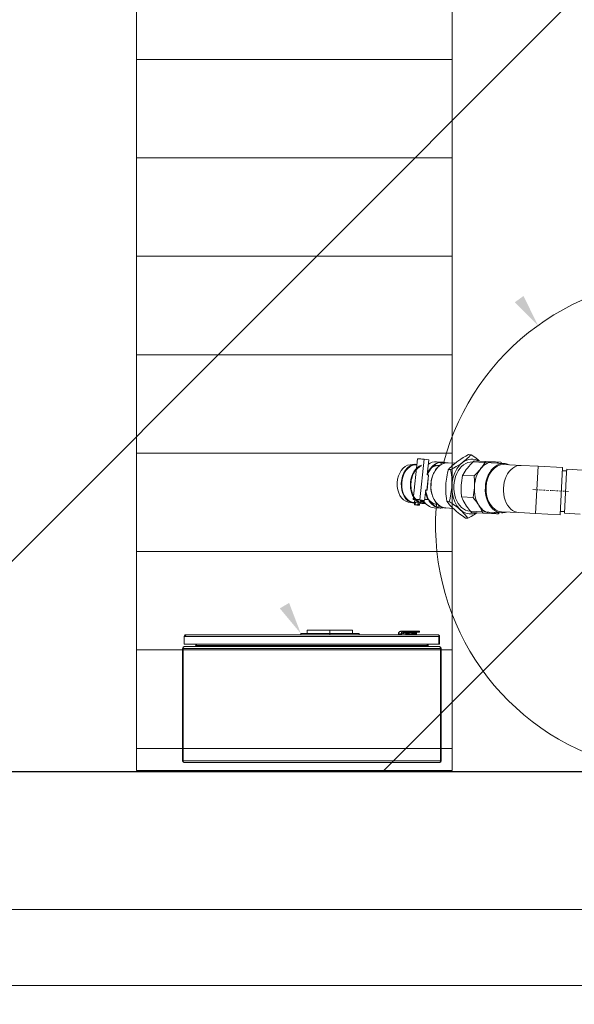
# Model space of a CAD drawing. Header units: millimetres. Extents: x -47038 to 86296, y -75637 to 48966.
# Tile 100 of 174: x -30393 to -29535, y 28181 to 29702. Entities that reach past the tile are written whole.
import ezdxf

# ---------------------------------------------------------------- set-up
doc = ezdxf.new("R2010")
doc.units = ezdxf.units.MM
doc.linetypes.add('DASHDOT', pattern=[1, 0.5, -0.25, 0, -0.25])
doc.linetypes.add('Przerywana', pattern=[564.444447, 282.222223, -282.222223])
for name, color, linetype, lineweight, true_color in [('00 - nowa technologia myjni_Nr_pióra__246', 7, 'Continuous', 20, 0x1db3b3), ('00 - nowa technologia myjni_Nr_pióra__95', 7, 'Continuous', 20, 0x7c7c7c), ('103-Z Zakres opracowania_Nr_pióra__95', 7, 'Continuous', 140, 0x7c7c7c), ('420-K Ściany_Nr_pióra__95', 7, 'Continuous', 20, 0x7c7c7c), ('510-I Elektryczne_Nr_pióra__172', 7, 'Continuous', 20, 0x663200), ('Nowe_460 - Stropy_Nr_pióra__95', 7, 'Continuous', 13, 0x7c7c7c)]:
    doc.layers.add(name, color=color, linetype=linetype, lineweight=lineweight, true_color=true_color)
for name, color, linetype, lineweight in [('201-A Ppoż_Nr_pióra__31', 1, 'Continuous', 30), ('AP_zakres_Oopracowania', 7, 'Continuous', 5), ('XREF', 8, 'Continuous', 9)]:
    doc.layers.add(name, color=color, linetype=linetype, lineweight=lineweight)
doc.linetypes.add('PPOZ REI 60', pattern='A,0,[1,A.01 RZUT PARTERU1.Shx,S=1.984127,R=0,X=0,Y=0],-400,0', length=400)

# ---------------------------------------------------------------- blocks, each defined once
blk = doc.blocks.new('parter 2025.10.15')
at = {"layer": '00 - nowa technologia myjni_Nr_pióra__246', "linetype": 'Continuous', "lineweight": 5}
for points in [[(884.69, 2383.25), (883.34, 2382.27), (886.94, 2378.7)], [(848.46, 2335.84), (847.02, 2335), (850.27, 2331.11)]]:
    blk.add_hatch(color=8, dxfattribs=at).paths.add_polyline_path(points)
at = {"layer": '510-I Elektryczne_Nr_pióra__172', "linetype": 'Continuous', "lineweight": 5}
h = blk.add_hatch(dxfattribs=at)
h.set_pattern_fill('Deska_Podłoga_0001', color=8, style=0, pattern_type=2)
h.set_pattern_definition([(0, (0, 0), (0, 15.2), [])])
h.paths.add_polyline_path([(873.67, 2713.49), (824.88, 2713.49), (824.88, 2309.97), (873.67, 2309.97)])
at = {"layer": '00 - nowa technologia myjni_Nr_pióra__95', "color": 8, "linetype": 'Continuous', "lineweight": 5}
for p, q in [((876.21, 2358.75), (876.59, 2358.73)), ((867.16, 2357.18), (867.86, 2357.25)), ((867.64, 2351.84), (868.31, 2358.09)), ((868.65, 2351.77), (869.32, 2358.02)), ((870.06, 2357.92), (869.32, 2358.02)), ((870.06, 2357.92), (869.81, 2355.6)), ((872.16, 2357.6), (871.24, 2357.64)), ((873.04, 2357.5), (874.15, 2357.44)), ((881.67, 2357.37), (876.8, 2357.61)), ((877.05, 2357.8), (878.83, 2357.71)), ((878.83, 2357.71), (880.13, 2357.64)), ((880.13, 2357.64), (881.17, 2357.59)), ((884.35, 2357.08), (881.67, 2357.22)), ((867.86, 2357.15), (868.21, 2357.18)), ((870.51, 2356.79), (870.53, 2356.75)), ((870.62, 2356.9), (871.18, 2357.03)), ((871.73, 2357.07), (871.61, 2357.07)), ((873.08, 2356.45), (873.46, 2356.43)), ((884.35, 2357.08), (886.94, 2356.95)), ((886.75, 2353.31), (886.94, 2356.95)), ((890.73, 2356.76), (886.94, 2356.95)), ((890.73, 2356.76), (890.36, 2349.47)), ((891.35, 2356.23), (890.71, 2356.26)), ((891.03, 2349.69), (891.35, 2356.06)), ((891.35, 2356.06), (891.37, 2356.48)), ((893.81, 2356.36), (891.37, 2356.48)), ((869.74, 2353.26), (869.99, 2355.58)), ((869.79, 2353.25), (870.03, 2355.57)), ((869.99, 2355.58), (869.81, 2355.6)), ((875.27, 2355.54), (877.05, 2355.45)), ((869.39, 2351.66), (869.57, 2353.29)), ((869.56, 2353.27), (869.72, 2353.26)), ((869.56, 2353.26), (869.76, 2353.25)), ((869.74, 2353.26), (869.57, 2353.29)), ((869.71, 2353.26), (869.57, 2353.28)), ((869.72, 2353.26), (869.72, 2353.26)), ((886.57, 2349.66), (886.75, 2353.31)), ((866.87, 2351.42), (867.56, 2351.28)), ((867.57, 2351.38), (867.89, 2351.32)), ((867.72, 2351.81), (867.87, 2351.78)), ((867.88, 2351.81), (867.83, 2351.42)), ((867.9, 2351.4), (867.86, 2351.02)), ((868, 2351.42), (867.9, 2351.4)), ((868, 2351.42), (867.96, 2351.03)), ((868.39, 2351.38), (868, 2351.42)), ((868.39, 2351.38), (868.35, 2350.99)), ((868.67, 2351.33), (868.39, 2351.38)), ((868.67, 2351.33), (868.63, 2350.95)), ((869.39, 2351.66), (868.65, 2351.77)), ((868.67, 2351.27), (868.97, 2351.21)), ((868.78, 2351.72), (868.74, 2351.32)), ((868.81, 2351.69), (868.78, 2351.69)), ((869.39, 2351.66), (868.81, 2351.69)), ((868.99, 2351.31), (869.53, 2351.21)), ((869.93, 2351.81), (869.41, 2351.84)), ((869.93, 2351.81), (869.96, 2351.84)), ((870.34, 2351.35), (870.88, 2351.16)), ((872.84, 2351.55), (873.22, 2351.53)), ((875.11, 2352.23), (876.89, 2352.14)), ((867.86, 2351.02), (867.87, 2351.01)), ((867.91, 2351), (867.87, 2351.01)), ((868.06, 2350.99), (867.96, 2350.99)), ((868.04, 2350.98), (868.04, 2350.99)), ((868.14, 2350.97), (868.04, 2350.98)), ((868.04, 2350.98), (868.04, 2350.98)), ((868.06, 2351), (868.16, 2350.98)), ((868.15, 2350.99), (868.06, 2351)), ((868.16, 2350.98), (868.06, 2350.99)), ((868.24, 2350.97), (868.14, 2350.97)), ((868.15, 2351), (868.15, 2351)), ((868.15, 2350.99), (868.24, 2350.98)), ((868.16, 2350.99), (868.16, 2350.98)), ((868.24, 2350.98), (868.24, 2350.97)), ((868.34, 2350.97), (868.24, 2350.98)), ((868.24, 2350.97), (868.34, 2350.95)), ((868.33, 2350.97), (868.33, 2350.96)), ((868.33, 2350.96), (868.43, 2350.95)), ((868.43, 2350.96), (868.33, 2350.96)), ((868.34, 2350.94), (868.33, 2350.94)), ((868.44, 2350.97), (868.34, 2350.97)), ((868.34, 2350.95), (868.34, 2350.96)), ((868.43, 2350.95), (868.34, 2350.95)), ((868.53, 2350.95), (868.43, 2350.96)), ((868.44, 2350.97), (868.45, 2350.97)), ((868.45, 2350.97), (868.46, 2351.13)), ((868.55, 2351.11), (868.46, 2351.13)), ((868.46, 2351.12), (868.55, 2351.11)), ((868.53, 2350.95), (868.55, 2351.11)), ((868.53, 2350.95), (868.53, 2350.95)), ((868.57, 2350.93), (868.58, 2350.93)), ((868.57, 2350.93), (868.57, 2350.93)), ((871.8, 2350.5), (870.88, 2350.55)), ((871.43, 2351.07), (871.3, 2351.08)), ((872.69, 2350.51), (873.8, 2350.45)), ((876.42, 2350.02), (881.29, 2349.78)), ((876.65, 2349.81), (878.42, 2349.72)), ((879.73, 2349.65), (878.42, 2349.72)), ((881.3, 2349.93), (883.98, 2349.79)), ((883.98, 2349.79), (886.57, 2349.66)), ((886.57, 2349.66), (890.36, 2349.47)), ((891.04, 2349.94), (890.39, 2349.97)), ((893.47, 2349.56), (891.03, 2349.69)), ((875.71, 2348.95), (876.1, 2348.93)), ((851.27, 2331.61), (851.27, 2331.11)), ((851.27, 2331.61), (851.47, 2331.61)), ((852.11, 2331.61), (851.47, 2331.61)), ((852.11, 2331.61), (854.13, 2331.61)), ((854.77, 2331.61), (854.13, 2331.61)), ((855.41, 2331.61), (854.77, 2331.61)), ((855.41, 2331.61), (857.43, 2331.61)), ((858.07, 2331.61), (857.43, 2331.61)), ((858.07, 2331.61), (858.27, 2331.61)), ((858.27, 2331.61), (858.27, 2331.11)), ((866.99, 2331.46), (865.75, 2331.46)), ((866.99, 2331.46), (866.99, 2331.3)), ((868.4, 2331.46), (866.99, 2331.46)), ((868.4, 2331.46), (868.4, 2331.46)), ((868.4, 2331.46), (868.57, 2331.46)), ((868.4, 2331.46), (868.4, 2331.46)), ((868.62, 2331.41), (868.45, 2331.41)), ((868.62, 2331.35), (868.62, 2331.41)), ((832.23, 2330.63), (832.35, 2330.63)), ((832.23, 2330.63), (832.23, 2329.46)), ((832.35, 2330.91), (832.35, 2330.86)), ((832.35, 2330.91), (832.51, 2330.91)), ((832.35, 2330.83), (832.35, 2330.63)), ((832.51, 2330.83), (832.35, 2330.83)), ((871.61, 2330.63), (832.35, 2330.63)), ((832.51, 2330.91), (832.51, 2330.86)), ((832.51, 2330.91), (871.45, 2330.91)), ((832.51, 2330.83), (832.51, 2330.86)), ((850.27, 2331.11), (854.77, 2331.11)), ((850.27, 2330.91), (850.27, 2331.11)), ((854.77, 2331.11), (859.27, 2331.11)), ((854.77, 2330.91), (854.77, 2331.11)), ((859.27, 2330.91), (859.27, 2331.11)), ((865.36, 2331.06), (865.81, 2331.06)), ((865.36, 2330.91), (865.36, 2331.06)), ((865.81, 2331.19), (865.81, 2331.18)), ((865.81, 2331.18), (865.81, 2331.19)), ((865.81, 2331.18), (865.81, 2331.18)), ((865.81, 2330.91), (865.81, 2331.18)), ((865.81, 2330.91), (865.81, 2331.06)), ((865.97, 2331.34), (865.97, 2331.34)), ((866.28, 2331.32), (866.38, 2331.32)), ((866.49, 2331.09), (866.49, 2330.91)), ((867.11, 2331.26), (866.95, 2331.24)), ((866.95, 2331.23), (866.95, 2331.24)), ((866.97, 2331.23), (867.21, 2331.21)), ((868.01, 2331.3), (866.99, 2331.3)), ((867.03, 2331.22), (867.03, 2331.24)), ((867.04, 2331.25), (867.15, 2331.26)), ((867.15, 2331.23), (867.05, 2331.24)), ((867.05, 2331.22), (867.05, 2331.24)), ((867.11, 2331.25), (867.11, 2331.26)), ((867.15, 2331.26), (867.28, 2331.25)), ((867.18, 2331.25), (867.15, 2331.24)), ((867.15, 2331.24), (867.17, 2331.24)), ((867.15, 2331.24), (867.15, 2331.24)), ((867.15, 2331.22), (867.15, 2331.23)), ((867.32, 2331.26), (867.17, 2331.27)), ((867.17, 2331.25), (867.17, 2331.27)), ((867.18, 2331.25), (867.23, 2331.24)), ((867.18, 2331.25), (867.18, 2331.24)), ((867.2, 2331.24), (867.23, 2331.24)), ((867.25, 2331.27), (867.4, 2331.26)), ((867.28, 2331.25), (867.33, 2331.25)), ((867.41, 2331.25), (867.28, 2331.23)), ((867.28, 2331.22), (867.28, 2331.23)), ((867.29, 2331.21), (867.4, 2331.22)), ((867.29, 2331.21), (867.53, 2331.19)), ((867.32, 2331.26), (867.32, 2331.25)), ((867.38, 2331.26), (867.38, 2331.26)), ((867.4, 2331.2), (867.4, 2331.22)), ((867.41, 2331.24), (867.41, 2331.25)), ((867.48, 2331.21), (867.41, 2331.21)), ((867.41, 2331.2), (867.41, 2331.21)), ((867.48, 2331.25), (867.43, 2331.25)), ((867.47, 2331.25), (867.43, 2331.25)), ((867.43, 2331.24), (867.43, 2331.25)), ((867.43, 2331.25), (867.43, 2331.25)), ((867.57, 2331.24), (867.45, 2331.22)), ((867.45, 2331.22), (867.49, 2331.22)), ((867.45, 2331.22), (867.45, 2331.22)), ((867.47, 2331.24), (867.47, 2331.25)), ((867.48, 2331.25), (867.6, 2331.25)), ((867.48, 2331.19), (867.48, 2331.21)), ((867.51, 2331.22), (867.63, 2331.23)), ((867.55, 2331.19), (867.59, 2331.2)), ((867.55, 2331.19), (867.55, 2331.19)), ((867.64, 2331.19), (867.55, 2331.19)), ((867.57, 2331.23), (867.57, 2331.24)), ((867.73, 2331.23), (867.58, 2331.21)), ((867.58, 2331.2), (867.58, 2331.21)), ((867.59, 2331.24), (867.63, 2331.24)), ((867.59, 2331.23), (867.59, 2331.24)), ((867.59, 2331.2), (867.67, 2331.19)), ((867.61, 2331.24), (867.61, 2331.24)), ((867.61, 2331.2), (867.79, 2331.22)), ((867.7, 2331.19), (867.61, 2331.2)), ((867.61, 2331.2), (867.61, 2331.2)), ((867.61, 2331.01), (867.61, 2330.91)), ((867.63, 2331.23), (867.63, 2331.24)), ((867.64, 2331.19), (867.64, 2331.19)), ((867.64, 2331.19), (867.67, 2331.19)), ((867.65, 2331.24), (867.73, 2331.24)), ((867.67, 2331.19), (867.67, 2331.19)), ((867.89, 2331.22), (867.7, 2331.19)), ((867.7, 2331.19), (867.7, 2331.19)), ((867.79, 2331.23), (867.73, 2331.23)), ((867.73, 2331.21), (867.73, 2331.23)), ((867.78, 2331.23), (867.74, 2331.23)), ((867.75, 2331.23), (867.75, 2331.23)), ((867.78, 2331.23), (867.88, 2331.23)), ((867.79, 2331.22), (867.79, 2331.23)), ((867.8, 2331.19), (867.95, 2331.21)), ((867.89, 2331.21), (867.89, 2331.22)), ((867.91, 2331.21), (867.91, 2331.22)), ((867.93, 2331.21), (867.93, 2331.23)), ((868.01, 2331.3), (868.01, 2331.2)), ((868.3, 2331.3), (868.04, 2331.3)), ((868.17, 2331.22), (868.17, 2331.05)), ((868.17, 2331.18), (868.17, 2331.18)), ((868.17, 2331.05), (868.17, 2330.91)), ((868.17, 2331.05), (868.17, 2331.05)), ((868.3, 2331.3), (868.57, 2331.3)), ((868.57, 2331.3), (868.3, 2331.3)), ((868.39, 2331.35), (868.62, 2331.35)), ((868.39, 2331.35), (868.39, 2331.35)), ((871.61, 2330.91), (871.45, 2330.91)), ((871.61, 2330.63), (871.61, 2330.91)), ((871.61, 2330.79), (871.65, 2330.83)), ((871.61, 2329.46), (871.61, 2330.63)), ((871.73, 2330.63), (871.61, 2330.63)), ((871.61, 2330.63), (871.61, 2329.46)), ((871.73, 2329.46), (871.73, 2330.63)), ((831.98, 2311.47), (831.98, 2328.81)), ((832.03, 2328.96), (832.1, 2328.91)), ((832.1, 2328.81), (832.1, 2328.96)), ((832.1, 2328.81), (871.86, 2328.81)), ((832.1, 2328.81), (832.1, 2311.47)), ((832.35, 2329.46), (832.23, 2329.46)), ((871.7, 2329.09), (832.26, 2329.09)), ((871.61, 2329.46), (832.35, 2329.46)), ((834.07, 2329.12), (834.01, 2329.16)), ((834.03, 2329.46), (834.03, 2329.25)), ((834.14, 2329.15), (834.15, 2329.16)), ((834.15, 2329.25), (834.15, 2329.46)), ((834.15, 2329.25), (834.15, 2329.16)), ((869.81, 2329.25), (834.15, 2329.25)), ((869.81, 2329.46), (869.81, 2329.25)), ((869.81, 2329.16), (869.81, 2329.25)), ((869.83, 2329.15), (869.81, 2329.16)), ((869.96, 2329.16), (869.9, 2329.12)), ((869.93, 2329.25), (869.93, 2329.46)), ((871.73, 2329.46), (871.61, 2329.46)), ((871.86, 2328.96), (871.86, 2328.81)), ((871.86, 2328.91), (871.94, 2328.96)), ((871.86, 2311.47), (871.86, 2328.81)), ((871.98, 2328.81), (871.98, 2311.47)), ((832.03, 2311.32), (832.1, 2311.37)), ((832.1, 2311.47), (871.86, 2311.47)), ((832.1, 2311.47), (832.1, 2311.32)), ((871.7, 2311.19), (832.26, 2311.19)), ((871.86, 2311.32), (871.86, 2311.47)), ((871.86, 2311.37), (871.94, 2311.32))]:
    blk.add_line(p, q, dxfattribs=at)
at = {"layer": '00 - nowa technologia myjni_Nr_pióra__95', "color": 8, "linetype": 'DASHDOT', "lineweight": 5}
for p, q in [((891.66, 2353.06), (886.11, 2353.34)), ((854.77, 2331.66), (854.77, 2331.06)), ((867.18, 2331.24), (867.18, 2331.24)), ((867.2, 2331.21), (867.2, 2331.24)), ((867.27, 2331.27), (867.27, 2331.26)), ((867.5, 2331.22), (867.5, 2331.22)), ((867.52, 2331.19), (867.52, 2331.21)), ((867.58, 2331.24), (867.58, 2331.23)), ((867.63, 2331.24), (867.63, 2331.24)), ((867.64, 2331.2), (867.64, 2331.18)), ((867.77, 2330.89), (867.77, 2331.06))]:
    blk.add_line(p, q, dxfattribs=at)
at = {"layer": '00 - nowa technologia myjni_Nr_pióra__95', "color": 8, "linetype": 'Continuous', "lineweight": 5}
for points in [[(874.38, 2357.61), (874.68, 2357.83), (875.02, 2358.05), (875.38, 2358.28), (875.78, 2358.52), (876.21, 2358.75)], [(876.59, 2358.73), (876.41, 2358.54), (876.23, 2358.36), (876.05, 2358.19), (875.84, 2358), (875.63, 2357.83), (875.41, 2357.66), (875.29, 2357.57)], [(877.9, 2357.76), (877.7, 2357.92), (877.36, 2358.18), (876.99, 2358.45), (876.59, 2358.73)], [(873.04, 2357.5), (872.96, 2357.5), (872.87, 2357.5), (872.78, 2357.49), (872.7, 2357.48), (872.61, 2357.47), (872.52, 2357.45), (872.44, 2357.43), (872.35, 2357.4), (872.27, 2357.37), (872.18, 2357.34), (872.1, 2357.3), (871.94, 2357.21), (871.78, 2357.11), (871.63, 2356.99), (871.48, 2356.85), (871.34, 2356.71), (871.21, 2356.55), (871.09, 2356.38), (870.97, 2356.2), (870.86, 2356.01), (870.77, 2355.82), (870.68, 2355.61), (870.6, 2355.39), (870.53, 2355.17), (870.48, 2354.95), (870.43, 2354.72), (870.4, 2354.48), (870.37, 2354.25), (870.36, 2354.01), (870.36, 2353.78), (870.37, 2353.54), (870.39, 2353.31), (870.43, 2353.08), (870.47, 2352.85), (870.53, 2352.63), (870.6, 2352.41), (870.67, 2352.21), (870.76, 2352.01), (870.86, 2351.82), (870.96, 2351.64), (871.08, 2351.47), (871.2, 2351.31), (871.34, 2351.16), (871.48, 2351.03), (871.62, 2350.91), (871.77, 2350.81), (871.85, 2350.76), (871.93, 2350.72), (872.01, 2350.68), (872.1, 2350.64), (872.18, 2350.61), (872.26, 2350.58), (872.35, 2350.56), (872.43, 2350.54), (872.52, 2350.53), (872.6, 2350.52), (872.69, 2350.51)], [(873.08, 2356.45), (873.26, 2356.64), (873.44, 2356.82), (873.62, 2357), (873.83, 2357.18), (874.04, 2357.35), (874.26, 2357.53), (874.38, 2357.61)], [(875.29, 2357.57), (874.99, 2357.35), (874.66, 2357.13), (874.29, 2356.9), (873.89, 2356.67), (873.46, 2356.43)], [(877.05, 2357.8), (876.75, 2357.5), (876.48, 2357.21), (876.22, 2356.92), (876.03, 2356.68)], [(878.07, 2356.58), (878.26, 2356.82), (878.44, 2357.07), (878.6, 2357.33), (878.76, 2357.59), (878.83, 2357.71)], [(872.69, 2354.01), (872.71, 2354.32), (872.74, 2354.63), (872.78, 2354.95), (872.83, 2355.27), (872.89, 2355.6), (872.96, 2355.94), (873.05, 2356.32)], [(873.48, 2356.3), (873.53, 2355.95), (873.57, 2355.61), (873.59, 2355.28), (873.61, 2354.9), (873.62, 2354.52), (873.62, 2354.15), (873.61, 2353.97)], [(876.03, 2356.68), (875.84, 2356.43), (875.66, 2356.18), (875.5, 2355.92), (875.35, 2355.67), (875.27, 2355.54)], [(877.05, 2355.45), (877.32, 2355.72), (877.57, 2355.98), (877.81, 2356.25), (877.99, 2356.47), (878.07, 2356.58)], [(875.27, 2355.54), (875.2, 2355.15), (875.14, 2354.76), (875.09, 2354.38), (875.07, 2354.05), (875.06, 2353.89)], [(877.1, 2353.79), (877.12, 2354.16), (877.11, 2354.53), (877.1, 2354.9), (877.07, 2355.28), (877.05, 2355.45)], [(872.84, 2351.55), (872.78, 2351.95), (872.74, 2352.33), (872.71, 2352.7), (872.69, 2353.09), (872.68, 2353.46), (872.68, 2353.83), (872.69, 2354.01)], [(873.61, 2353.97), (873.59, 2353.66), (873.56, 2353.35), (873.52, 2353.03), (873.47, 2352.71), (873.41, 2352.38), (873.34, 2352.04), (873.28, 2351.79), (873.22, 2351.53)], [(875.06, 2353.89), (875.05, 2353.53), (875.05, 2353.16), (875.06, 2352.78), (875.09, 2352.41), (875.11, 2352.23)], [(876.89, 2352.14), (876.96, 2352.54), (877.02, 2352.92), (877.07, 2353.31), (877.1, 2353.63), (877.1, 2353.79)], [(874.01, 2350.26), (873.74, 2350.51), (873.5, 2350.76), (873.26, 2351.01), (873.04, 2351.28), (872.84, 2351.55)], [(873.22, 2351.53), (873.67, 2351.21), (874.08, 2350.91), (874.34, 2350.71), (874.58, 2350.51), (874.81, 2350.32), (874.92, 2350.22)], [(875.11, 2352.23), (875.24, 2351.94), (875.38, 2351.66), (875.53, 2351.38), (875.67, 2351.15), (875.74, 2351.03)], [(877.79, 2350.93), (877.63, 2351.17), (877.46, 2351.41), (877.28, 2351.65), (877.14, 2351.83), (876.89, 2352.14)], [(875.71, 2348.95), (875.26, 2349.27), (874.86, 2349.56), (874.59, 2349.77), (874.35, 2349.97), (874.12, 2350.16), (874.01, 2350.26)], [(874.92, 2350.22), (875.19, 2349.97), (875.43, 2349.72), (875.67, 2349.46), (875.89, 2349.2), (876.1, 2348.93)], [(875.74, 2351.03), (875.9, 2350.79), (876.07, 2350.54), (876.25, 2350.3), (876.39, 2350.12), (876.65, 2349.81)], [(876.1, 2348.93), (876.58, 2349.2), (877.01, 2349.46), (877.26, 2349.61), (877.5, 2349.77)], [(878.42, 2349.72), (878.29, 2350.01), (878.16, 2350.29), (878, 2350.57), (877.86, 2350.81), (877.79, 2350.93)], [(865.36, 2331.06), (865.36, 2331.13), (865.37, 2331.18), (865.39, 2331.23), (865.42, 2331.28), (865.45, 2331.32), (865.49, 2331.36), (865.54, 2331.4), (865.59, 2331.42), (865.64, 2331.44), (865.69, 2331.45), (865.75, 2331.46)], [(868.31, 2331.3), (868.33, 2331.36), (868.35, 2331.4), (868.36, 2331.43), (868.37, 2331.44), (868.39, 2331.45), (868.4, 2331.46)], [(868.39, 2331.35), (868.41, 2331.38), (868.43, 2331.4), (868.45, 2331.41)], [(868.45, 2331.41), (868.45, 2331.42), (868.44, 2331.44), (868.43, 2331.45), (868.41, 2331.46), (868.4, 2331.46)], [(865.97, 2331.34), (865.94, 2331.34), (865.91, 2331.33), (865.87, 2331.31), (865.85, 2331.29), (865.83, 2331.27), (865.82, 2331.25), (865.81, 2331.22), (865.81, 2331.19)], [(866.49, 2331.09), (866.2, 2331.11), (866.14, 2331.12), (865.97, 2331.14), (865.89, 2331.15)], [(866.56, 2331.24), (866.41, 2331.26), (866.26, 2331.27), (866.11, 2331.29), (866.05, 2331.3), (866.01, 2331.32), (865.99, 2331.32), (865.98, 2331.33), (865.97, 2331.33), (865.97, 2331.34), (865.97, 2331.34)], [(866.56, 2331.24), (866.54, 2331.23), (866.53, 2331.22), (866.51, 2331.2), (866.5, 2331.16), (866.49, 2331.09)], [(866.95, 2331.24), (866.93, 2331.24), (866.93, 2331.24), (866.92, 2331.24), (866.92, 2331.24)], [(866.92, 2331.24), (866.92, 2331.23), (866.93, 2331.23), (866.93, 2331.23), (866.97, 2331.23)], [(867.03, 2331.24), (867.03, 2331.24), (867.04, 2331.25)], [(867.05, 2331.24), (867.04, 2331.24), (867.03, 2331.24), (867.03, 2331.24)], [(867.15, 2331.24), (867.15, 2331.24), (867.15, 2331.24)], [(867.15, 2331.24), (867.15, 2331.24), (867.15, 2331.24)], [(867.28, 2331.23), (867.22, 2331.23), (867.15, 2331.23)], [(867.33, 2331.25), (867.33, 2331.26), (867.32, 2331.26)], [(867.33, 2331.25), (867.33, 2331.25), (867.33, 2331.25)], [(867.4, 2331.26), (867.42, 2331.26), (867.43, 2331.25), (867.43, 2331.25), (867.43, 2331.25)], [(867.41, 2331.21), (867.4, 2331.22), (867.4, 2331.22), (867.4, 2331.22)], [(867.4, 2331.22), (867.4, 2331.22), (867.4, 2331.22)], [(867.43, 2331.25), (867.43, 2331.25), (867.43, 2331.25), (867.41, 2331.25)], [(867.45, 2331.22), (867.44, 2331.22), (867.44, 2331.22)], [(867.44, 2331.22), (867.44, 2331.22), (867.44, 2331.22), (867.45, 2331.22)], [(867.48, 2331.24), (867.48, 2331.25), (867.47, 2331.25)], [(867.48, 2331.24), (867.48, 2331.24), (867.48, 2331.24)], [(867.53, 2331.19), (867.64, 2331.19), (867.75, 2331.19), (867.8, 2331.19)], [(867.61, 2331.24), (867.61, 2331.24), (867.61, 2331.25), (867.6, 2331.25)], [(867.6, 2331.24), (867.61, 2331.24), (867.61, 2331.24)], [(867.68, 2331.17), (867.66, 2331.16), (867.64, 2331.14), (867.63, 2331.12), (867.62, 2331.08), (867.61, 2331.01)], [(868.17, 2331.05), (868.17, 2331.04), (868.17, 2331.04), (868.16, 2331.04), (868.15, 2331.04), (868.12, 2331.03), (868.03, 2331.02), (867.92, 2331.01), (867.8, 2331.01), (867.61, 2331.01)], [(867.64, 2331.23), (867.63, 2331.24), (867.63, 2331.24)], [(867.63, 2331.23), (867.63, 2331.23), (867.63, 2331.23)], [(868.01, 2331.2), (868.01, 2331.2), (868.01, 2331.2), (868, 2331.19), (867.99, 2331.19), (867.95, 2331.18), (867.85, 2331.17), (867.76, 2331.16), (867.68, 2331.17)], [(867.73, 2331.24), (867.74, 2331.24), (867.75, 2331.23), (867.75, 2331.23)], [(867.75, 2331.23), (867.75, 2331.23), (867.75, 2331.23), (867.74, 2331.23), (867.74, 2331.23)], [(867.8, 2331.22), (867.8, 2331.22), (867.79, 2331.22), (867.79, 2331.23)], [(867.79, 2331.22), (867.8, 2331.22), (867.8, 2331.22)], [(867.88, 2331.23), (867.9, 2331.23), (867.9, 2331.22), (867.9, 2331.22), (867.91, 2331.22)], [(867.91, 2331.22), (867.9, 2331.22), (867.9, 2331.22), (867.9, 2331.22), (867.89, 2331.22)], [(867.97, 2331.22), (867.97, 2331.22), (867.97, 2331.22), (867.96, 2331.23), (867.93, 2331.23)], [(867.95, 2331.21), (867.97, 2331.22), (867.97, 2331.22), (867.97, 2331.22), (867.97, 2331.22)], [(868.01, 2331.2), (868.04, 2331.2), (868.08, 2331.19), (868.11, 2331.17), (868.14, 2331.14), (868.16, 2331.11), (868.17, 2331.07), (868.17, 2331.05)], [(868.35, 2331.32), (868.36, 2331.33), (868.39, 2331.35)], [(868.39, 2331.35), (868.39, 2331.35), (868.39, 2331.35)], [(832.26, 2329.09), (832.23, 2329.08), (832.2, 2329.07), (832.17, 2329.04), (832.14, 2329.01), (832.1, 2328.96)], [(834.15, 2329.16), (834.06, 2329.12), (834.04, 2329.11), (833.96, 2329.09), (833.88, 2329.09)], [(833.88, 2329.09), (833.91, 2329.09), (833.94, 2329.1), (833.96, 2329.12), (833.99, 2329.14), (834.01, 2329.16)], [(869.81, 2329.16), (869.9, 2329.12), (869.93, 2329.11), (870.01, 2329.09), (870.09, 2329.09)], [(870.09, 2329.09), (870.06, 2329.09), (870.03, 2329.1), (870, 2329.12), (869.98, 2329.14), (869.96, 2329.16)], [(871.7, 2329.09), (871.73, 2329.09), (871.75, 2329.08), (871.77, 2329.07), (871.79, 2329.05), (871.81, 2329.03), (871.83, 2329), (871.86, 2328.96)], [(832.26, 2311.19), (832.23, 2311.19), (832.2, 2311.21), (832.17, 2311.24), (832.14, 2311.26), (832.1, 2311.32)], [(871.7, 2311.19), (871.73, 2311.19), (871.75, 2311.2), (871.77, 2311.21), (871.79, 2311.22), (871.81, 2311.25), (871.83, 2311.27), (871.86, 2311.32)]]:
    blk.add_lwpolyline(points, dxfattribs=at)
for centre, radius, start, end in [((909.2, 2347.78), 38.1, 9.1261, 165.1157), ((869.59, 2347.88), 15.12, 38.9714, 39.9973), ((889.22, 2352.3), 16.66, 165.582, 166.0448), ((856.99, 2353.92), 16.66, 8.197, 8.6598), ((867.89, 2351.16), 0.151, 255.4825, 275.2619), ((867.88, 2351.2), 0.187, 276.9193, 294.0992), ((868.36, 2353.13), 2.14, 259.3312, 264.338), ((868.34, 2353.12), 2.13, 264.9533, 270.2231), ((868.71, 2352.19), 1.25, 253.5094, 258.1531), ((868.67, 2352.16), 1.22, 263.2789, 268.011), ((868.56, 2351.12), 0.187, 276.9193, 294.0992), ((909.2, 2347.78), 38.1, 175.8592, 334.3715), ((909.2, 2347.78), 38.1, 175.03, 175.6286), ((837.86, 1506.16), 844.54, 87.0878, 87.15816), ((870.34, 2360.3), 14.94, 314.2493, 315.2873), ((868.57, 2331.41), 0.0501, 0.0516, 89.3505), ((832.51, 2330.63), 0.28, 90.0031, 180), ((865.97, 2331.18), 0.157, 89.9971, 179.2226), ((866.87, 2344.21), 12.9, 265.9682, 266.5038), ((866.87, 2343.67), 12.37, 266.3737, 267.262), ((866.99, 2346.2), 14.9, 267.6496, 270.0017), ((862.17, 2259.72), 71.5, 85.6402, 86.538), ((862.24, 2260.52), 70.85, 85.5976, 86.5037), ((867.23, 2330.04), 1.22, 92.9664, 95.6741), ((867.18, 2331.41), 0.17, 266.4414, 275.4411), ((869.94, 2308.78), 22.6, 96.2535, 96.9473), ((867.27, 2329.31), 1.96, 86.7979, 90.7369), ((863.58, 2266.89), 64.49, 86.1272, 86.619), ((867.52, 2331.83), 0.618, 266.0948, 275.9808), ((867.5, 2331.31), 0.0949, 266.1756, 275.8403), ((867.58, 2331.14), 0.102, 86.2684, 95.4432), ((867.63, 2330.93), 0.311, 86.3392, 95.3501), ((868.01, 2331.16), 0.139, 76.4465, 90.3171), ((868.01, 2331.22), 0.157, 0.6308, 30.1097), ((868.3, 2331.36), 0.0631, 270.3183, 283.4778), ((868.28, 2331.42), 0.12, 285.2262, 302.2173), ((868.57, 2331.35), 0.0501, 270.6496, 359.9487), ((871.45, 2330.63), 0.28, 44.9886, 55.1501), ((871.45, 2330.63), 0.28, 0, 44.9886), ((832.26, 2328.81), 0.28, 90.0062, 180), ((833.87, 2329.25), 0.16, 327.9145, 0), ((833.87, 2329.25), 0.28, 340.6459, 358.811), ((870.09, 2329.25), 0.28, 180.9047, 199.3816), ((870.09, 2329.25), 0.16, 180, 212.0855), ((871.7, 2328.81), 0.28, 0, 89.9938), ((832.26, 2311.47), 0.28, 180, 269.9938), ((871.7, 2311.47), 0.28, 270.0062, 0)]:
    blk.add_arc(centre, radius, start, end, dxfattribs=at)
for centre, major_axis, ratio, start_param, end_param in [((867.92, 2354.25), (-0.15, -3), 0.707107, 3.241761, 6.182961), ((867.92, 2354.25), (-0.15, -3), 0.707107, 3.072907, 3.241761), ((869, 2358.02), (-0.684, 0.073), 0.055957, 4.226997, 6.283175), ((871.06, 2354.1), (-0.18, -3.55), 0.707107, 3.141554, 3.653553), ((872.87, 2354), (0.18, 3.5), 0.707107, 0, 3.141593), ((871.98, 2354.05), (0.18, 3.55), 0.707107, 6.283147, 6.989365), ((871.98, 2354.05), (0.18, 3.5), 0.707107, 6.283147, 6.989365), ((871.06, 2354.1), (-0.18, -3.5), 0.707107, 2.770418, 2.954763), ((871.98, 2354.05), (0.18, 3.55), 0.707107, 6.065787, 6.283147), ((871.98, 2354.05), (0.18, 3.5), 0.707107, 6.10397, 6.283147), ((876.61, 2353.82), (0.21, 4.24), 0.707107, 0.523599, 3.48624), ((876.61, 2353.82), (0.19, 3.8), 0.707107, 0, 3.141593), ((876.61, 2353.82), (0.21, 4.24), 0.707107, 5.938538, 6.806784), ((879.93, 2353.65), (-0.2, -4), 0.707082, 3.141539, 3.926885), ((881.48, 2353.57), (0.19, 3.8), 0.707107, 0, 3.141593), ((881.48, 2353.57), (-0.18, -3.65), 0.707107, 3.141593, 6.283185), ((879.93, 2353.65), (-0.2, -3.99), 0.707377, 2.823819, 3.141459), ((881.48, 2353.57), (0.19, 3.8), 0.707107, 6.001272, 6.283185), ((867.22, 2354.29), (-0.15, -2.9), 0.707107, 3.241761, 6.182961), ((867.92, 2354.25), (-0.15, -2.9), 0.707107, 3.241761, 6.182961), ((869.34, 2354.18), (-0.15, -3), 0.707107, 3.412205, 5.999714), ((869.34, 2354.18), (-0.15, -3), 0.707107, 3.80343, 5.46291), ((869.34, 2354.18), (-0.15, -2.9), 0.707107, 3.424857, 5.960207), ((869.34, 2354.18), (-0.15, -2.9), 0.707107, 3.835415, 5.430921), ((871.98, 2354.01), (0.17, 3.47), 0.707107, 0.698923, 1.132008), ((871.98, 2354.01), (0.18, 3.57), 0.707107, 0.699128, 1.078478), ((871.46, 2354.08), (-0.15, -3), 0.707107, 3.342952, 3.697426), ((870.75, 2354.11), (-0.15, -3), 0.707107, 2.974162, 3.161654), ((871.46, 2354.08), (-0.15, -3), 0.707107, 3.141554, 3.342952), ((879.93, 2353.65), (-0.2, -4), 0.707149, 3.926977, 4.712318), ((884.17, 2353.44), (0.18, 3.65), 0.707107, 0, 3.141593), ((869.95, 2355.58), (-0.087, 0.0093), 0.055957, 3.141605, 4.226997), ((871.98, 2354.01), (0.18, 3.57), 0.707107, 1.904578, 2.270042), ((871.98, 2354.01), (0.17, 3.47), 0.707107, 1.833075, 2.269845), ((869.7, 2353.26), (-0.0249, 0.0027), 0.055957, 3.141605, 4.226997), ((869.7, 2353.26), (-0.0249, 0.0027), 0.055957, 2.357765, 3.141605), ((869.7, 2353.26), (-0.087, 0.0093), 0.055957, 3.141605, 4.226997), ((869.7, 2353.26), (-0.087, 0.0093), 0.055957, 2.357765, 3.141605), ((879.93, 2353.65), (-0.2, -4), 0.707131, 4.71252, 5.497851), ((867.92, 2354.25), (-0.15, -3), 0.707107, 6.182961, 6.333764), ((868.33, 2351.77), (0.684, -0.073), 0.055957, 1.085404, 3.141582), ((868.33, 2351.77), (0.684, -0.073), 0.055957, 3.141582, 3.630126), ((868.29, 2351.37), (0.452, -0.048), 0.055957, 0.000021, 3.141613), ((868.29, 2351.37), (0.452, -0.048), 0.055957, 3.141613, 3.681823), ((868.33, 2351.77), (0.452, -0.048), 0.055957, 1.857765, 3.141613), ((868.33, 2351.77), (0.452, -0.048), 0.055957, 0.000021, 1.857765), ((868.63, 2354.22), (-0.15, -3), 0.707107, 0.085994, 0.158707), ((868.29, 2351.37), (0.452, -0.048), 0.055957, 5.742966, 6.283206), ((869.34, 2354.18), (-0.15, -3), 0.707107, 6.035343, 6.182961), ((869.34, 2354.18), (-0.15, -2.9), 0.707107, 6.061416, 6.182961), ((870.04, 2354.15), (-0.15, -3), 0.707107, 5.715109, 6.106974), ((870.04, 2354.15), (-0.15, -2.9), 0.707107, 5.763525, 6.02864), ((869.34, 2354.18), (-0.15, -3), 0.707107, 6.182961, 6.441893), ((871.06, 2354.1), (-0.18, -3.55), 0.707107, 5.499441, 6.283201), ((871.98, 2354.05), (0.18, 3.55), 0.707107, 2.276976, 3.141608), ((871.98, 2354.05), (0.18, 3.5), 0.707107, 2.276976, 3.141608), ((871.46, 2354.08), (-0.15, -3), 0.707107, 5.634979, 6.081824), ((870.75, 2354.11), (-0.15, -3), 0.707107, 6.263126, 6.450604), ((871.46, 2354.08), (-0.15, -3), 0.707107, 6.081824, 6.283146), ((868.24, 2350.97), (0.348, -0.037), 0.055957, 2.881364, 3.465092), ((868.24, 2350.97), (0.348, -0.037), 0.055957, 1.857765, 2.881364), ((868.24, 2350.97), (0.348, -0.037), 0.055957, 3.465092, 3.756282), ((868.24, 2350.97), (0.348, -0.037), 0.055957, 4.100841, 4.975868), ((868.24, 2350.97), (0.348, -0.037), 0.055957, 0.959248, 1.834275), ((868.24, 2350.97), (0.348, -0.037), 0.055957, 4.999358, 5.959691), ((868.24, 2350.97), (0.348, -0.037), 0.055957, 5.959691, 6.897874), ((871.06, 2354.1), (-0.18, -3.5), 0.707107, 0.186783, 0.371144), ((871.98, 2354.05), (0.18, 3.5), 0.707107, 3.141608, 3.320788), ((871.98, 2354.05), (0.18, 3.55), 0.707107, 3.141608, 3.358985), ((879.93, 2353.65), (-0.2, -4), 0.707065, 5.497874, 6.28322), ((879.93, 2353.65), (-0.2, -3.99), 0.707363, 0.000258, 0.317908), ((881.48, 2353.57), (0.19, 3.8), 0.707107, 3.141593, 3.423505), ((866.53, 2331.14), (-0.718, 0.042), 0.078284, 0.004537, 0.493646)]:
    blk.add_ellipse(centre, major_axis=major_axis, ratio=ratio, start_param=start_param, end_param=end_param, dxfattribs=at)
at = {"layer": '103-Z Zakres opracowania_Nr_pióra__95', "color": 8, "linetype": 'Przerywana', "lineweight": 5}
blk.add_lwpolyline([(-45.53, 3079.65), (654.37, 3079.65), (654.37, 2747.81), (1099.75, 2747.81), (1099.75, 2276.77), (655.29, 2276.77), (655.29, -103.95), (-45.53, -103.95)], close=True, dxfattribs=at)
at = {"layer": '201-A Ppoż_Nr_pióra__31', "color": 8, "linetype": 'PPOZ REI 60', "lineweight": 5}
blk.add_line((1082.63, 2288.49), (641.51, 2288.49), dxfattribs=at)
at = {"layer": '420-K Ściany_Nr_pióra__95', "color": 8, "linetype": 'Continuous', "lineweight": 5, "flags": 128}
for points in [[(1066.75, 2309.77), (655.25, 2309.77)], [(655.29, 2276.77), (1066.75, 2276.77)]]:
    blk.add_lwpolyline(points, dxfattribs=at)
at = {"layer": '510-I Elektryczne_Nr_pióra__172', "color": 8, "linetype": 'Continuous', "lineweight": 5, "flags": 128}
blk.add_lwpolyline([(873.67, 2713.49), (824.88, 2713.49), (824.88, 2309.97), (873.67, 2309.97)], close=True, dxfattribs=at)
at = {"layer": 'Nowe_460 - Stropy_Nr_pióra__95', "color": 8, "linetype": 'Continuous', "lineweight": 5, "flags": 128}
blk.add_lwpolyline([(1099.75, 2747.25), (655.14, 2747.25), (655.73, 2276.77), (1099.75, 2276.77)], close=True, dxfattribs=at)

msp = doc.modelspace()

# ---------------------------------------------------------------- block references
at = {"layer": 'XREF', "xscale": 10, "yscale": 10, "zscale": 10}
msp.add_blockref('parter 2025.10.15', (-38460.6, 5442.3), dxfattribs=at)

# ---------------------------------------------------------------- next in the draw order: hatches: boundary and pattern name
at = {"layer": 'AP_zakres_Oopracowania'}
h = msp.add_hatch(dxfattribs=at)
h.set_pattern_fill('ANSI31', color=256, scale=200, style=0)
h.paths.add_polyline_path([(-27793.2, 32584.8), (-31913.2, 32584.8), (-31913.2, 28539.9), (-27793.2, 28539.9)])
h.paths.add_polyline_path([(-31094.5, 29743.2), (-28160.7, 29743.2), (-28160.7, 30409.1), (-31094.5, 30409.1)], flags=24)

# ---------------------------------------------------------------- next in the draw order: linework, layer by layer
msp.add_lwpolyline([(-31913.2, 32584.8), (-27793.2, 32584.8), (-27793.2, 28539.9), (-31913.2, 28539.9)], close=True)

doc.saveas('drawing.dxf')
